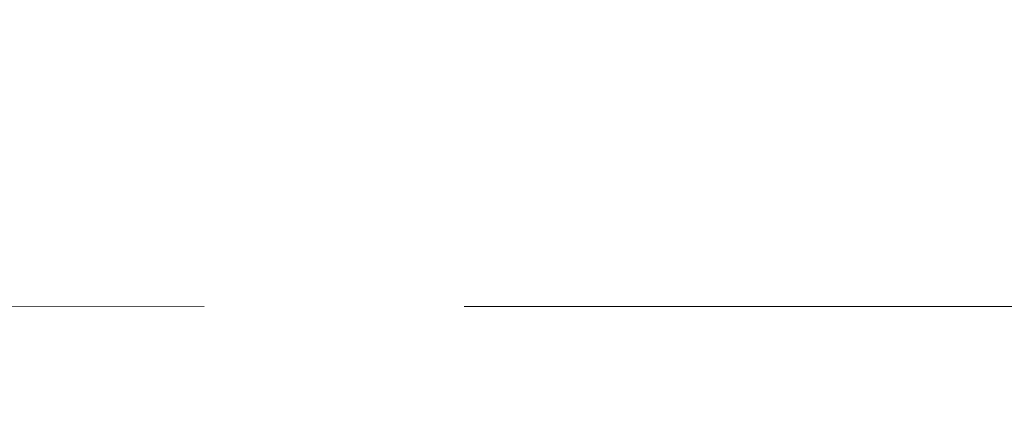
# Model space of a CAD drawing. Extents: x 146022 to 147316, y 438423 to 438809.
# Tile 230 of 256: x 147051.151 to 147052.669, y 438610.999 to 438611.591. Entities that reach past the tile are written whole.
import ezdxf

# ---------------------------------------------------------------- set-up
doc = ezdxf.new("R2010")
doc.units = 0
doc.header["$MEASUREMENT"] = 0
doc.linetypes.add('DGN Style 3', pattern=[1.403933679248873, 1.002809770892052, -0.4011239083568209])
doc.layers.add('BR_X_SV_Abut', color=230, linetype='DGN Style 3', lineweight=0)

msp = doc.modelspace()

# ---------------------------------------------------------------- linework, layer by layer
at = {"layer": 'BR_X_SV_Abut'}
msp.add_polyline3d([(147087.691, 438610.999, 1138.185), (147062.667, 438611.152, 1138.659), (147032.448, 438611.145, 1139.19), (147002.549, 438611.268, 1139.674), (146972.475, 438611.405, 1140.123), (146942.446, 438611.4819999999, 1140.481), (146912.372, 438611.605, 1140.84), (146886.195, 438611.704, 1141.109)], dxfattribs=at)

doc.saveas('drawing.dxf')
